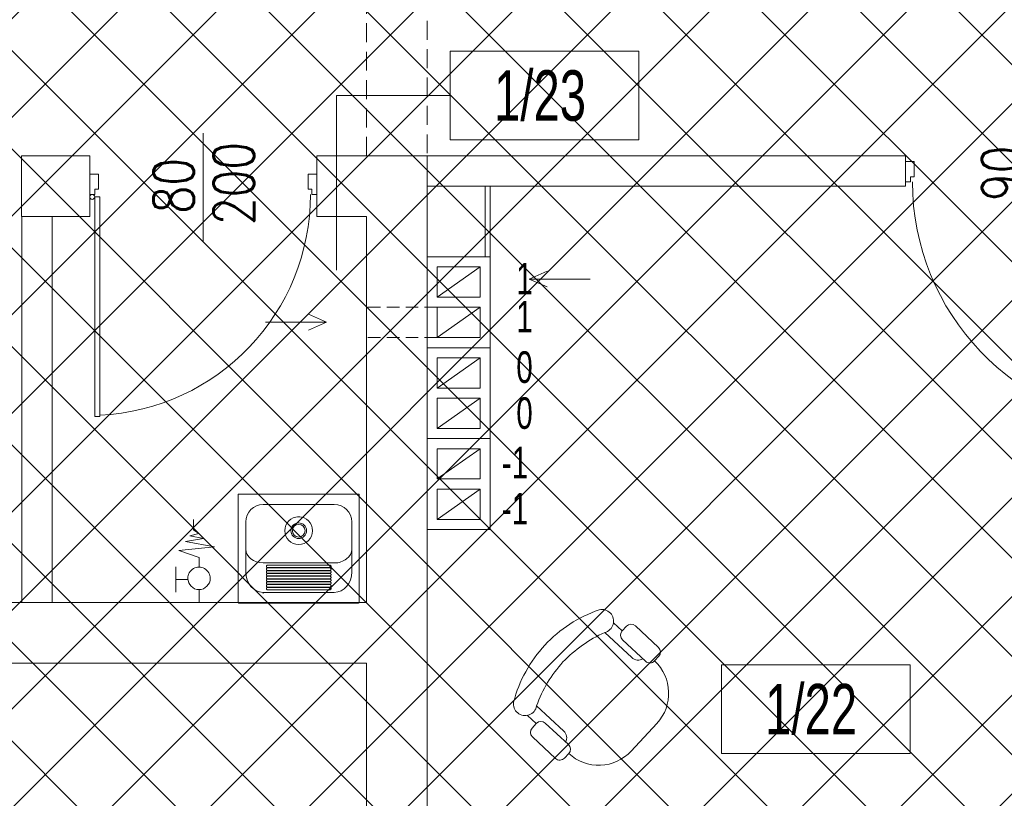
# Model space of a CAD drawing. Header units: millimetres. Extents: x 6354466 to 6508314, y -1889048 to -1342748.
# Tile 99 of 134: x 6418287 to 6422187, y -1658168 to -1655084. Entities that reach past the tile are written whole.
import ezdxf
from ezdxf.enums import TextEntityAlignment as Align

# ---------------------------------------------------------------- set-up
doc = ezdxf.new("R2010")
doc.units = ezdxf.units.MM
doc.linetypes.add('HIDDEN', pattern=[0.375, 0.25, -0.125])
for name, color, linetype, lineweight in [('kominy', 162, 'Continuous', 13), ('L-2', 167, 'Continuous', 13), ('L-3', 10, 'Continuous', 18), ('L-4', 92, 'Continuous', 20), ('L-5', 152, 'Continuous', 9), ('L-6', 6, 'Continuous', 5), ('L-DRZWI', 146, 'Continuous', 13), ('L-HATCH', 252, 'Continuous', 5), ('L-Wyburzenia', 253, 'HIDDEN', 5), ('łóżka', 230, 'Continuous', 9)]:
    doc.layers.add(name, color=color, linetype=linetype, lineweight=lineweight)
doc.styles.add('125', font='cdmsimpl.shx', dxfattribs={"width": 0.7, "height": 125})
doc.styles.add('160', font='simplex.shx', dxfattribs={"width": 0.8, "height": 160})
doc.styles.add('200', font='cdmsimpl.shx', dxfattribs={"width": 0.7, "height": 200})
doc.styles.add('250', font='cdmsimpl.shx', dxfattribs={"width": 0.7, "height": 250})
doc.styles.add('CDM', font='cdmsimpl.shx', dxfattribs={"width": 0.8, "bigfont": 'cdmbigpl.shx'})

# ---------------------------------------------------------------- blocks, each defined once
blk = doc.blocks.new('*U108')
for p, q in [((450, 203), (450, -227.5)), ((35, 40), (0, 40)), ((35, -20), (35, 40)), ((865, -20), (865, 40)), ((865, 40), (900, 40)), ((900, 40), (900, -40)), ((20, -40), (20, -20)), ((20, -20), (35, -20)), ((880, -20), (865, -20)), ((880, -40), (880, -20)), ((0, -40), (20, -40)), ((20, -50), (20, -60)), ((20, -50), (40, -50)), ((20, -920), (20, -50)), ((40, -50), (40, -920)), ((900, -40), (880, -40)), ((40, -920), (20, -920))]:
    blk.add_line(p, q)
for points in [[(0, 40), (0, -40)], [(20, -50), (20, -920)]]:
    blk.add_lwpolyline(points)
blk.add_circle((10, -50), 10)
blk.add_arc((-1.7, -39.3), 876.7, 272.7258, 359.9542)
at = {"style": '160', "width": 0.8}
blk.add_attdef('SZER', text='', height=160, rotation=90, dxfattribs=at).set_placement((460.9, -6.1), align=Align.BOTTOM_CENTER)
at = {"style": 'CDM', "width": 0.8, "flags": 1}
blk.add_attdef('POZIOM', (891.4, 99.6), '', height=125, dxfattribs=at)
at = {"style": '160', "width": 0.8}
blk.add_attdef('WYS', text='', height=160, rotation=90, dxfattribs=at).set_placement((491, 3.2), align=Align.TOP_CENTER)
blk = doc.blocks.new('ZLEW GOSP')
at = {"layer": 'L-6'}
for p, q in [((1297694.9, -95363.7), (1297694.9, -95792.7)), ((1297697.9, -95363.7), (1297694.9, -95363.7)), ((1297697.9, -95363.7), (1298171.9, -95363.7)), ((1298174.9, -95363.7), (1298171.9, -95363.7)), ((1298174.9, -95792.7), (1298174.9, -95363.7)), ((1297794.1, -95404.7), (1298075.7, -95404.7)), ((1297724.9, -95671.8), (1297724.9, -95473.9)), ((1298144.9, -95473.9), (1298144.9, -95671.8)), ((1298075.7, -95636.5), (1297794.1, -95636.5)), ((1298057.7, -95645.2), (1297812.1, -95645.2)), ((1297812.1, -95655.1), (1298057.7, -95655.1)), ((1298057.7, -95656.2), (1297812.1, -95656.2)), ((1297812.1, -95666.1), (1298057.7, -95666.1)), ((1298057.7, -95667.2), (1297812.1, -95667.2)), ((1297812.1, -95677.1), (1298057.7, -95677.1)), ((1298057.7, -95678.2), (1297812.1, -95678.2)), ((1297812.1, -95688.1), (1298057.7, -95688.1)), ((1298057.7, -95689.2), (1297812.1, -95689.2)), ((1297812.1, -95699.1), (1298057.7, -95699.1)), ((1298057.7, -95700.2), (1297812.1, -95700.2)), ((1297812.1, -95710.1), (1298057.7, -95710.1)), ((1298057.7, -95711.2), (1297812.1, -95711.2)), ((1297812.1, -95721.1), (1298057.7, -95721.1)), ((1298057.7, -95722.2), (1297812.1, -95722.2)), ((1297812.1, -95732.1), (1298057.7, -95732.1)), ((1298057.7, -95733.2), (1297812.1, -95733.2)), ((1297812.1, -95743.1), (1298057.7, -95743.1)), ((1297794.1, -95753.2), (1297794.1, -95757.5)), ((1298075.7, -95753.2), (1297794.1, -95753.2)), ((1297697.9, -95795.7), (1298171.9, -95795.7))]:
    blk.add_line(p, q, dxfattribs=at)
for radius in [54.9, 30.9, 25]:
    blk.add_circle((1297934.9, -95508.7), radius, dxfattribs=at)
for centre, radius, start, end in [((1297794.1, -95473.9), 69.2, 90, 180), ((1298075.7, -95473.9), 69.2, 0, 90), ((1297697.9, -95792.7), 3, 180, 270), ((1298171.9, -95792.7), 3, 270, 0)]:
    blk.add_arc(centre, radius, start, end, dxfattribs=at)
for centre, major_axis, ratio, start_param, end_param in [((1297794.1, -95582.3), (-69.2, 0), 0.782593, 0, 1.570796), ((1298075.7, -95582.3), (-69.2, 0), 0.782593, 1.570796, 3.141593), ((1297794.1, -95671.8), (0, -81.3), 0.850659, 4.712389, 6.283185), ((1298075.7, -95671.8), (0, -81.3), 0.850659, 0, 1.570796)]:
    blk.add_ellipse(centre, major_axis=major_axis, ratio=ratio, start_param=start_param, end_param=end_param, dxfattribs=at)
for points, knots in [([(1297929.7, -95453.9), (1297929.7, -95453.9), (1297929.8, -95453.9), (1297931.5, -95453.8), (1297933.2, -95453.7), (1297936.5, -95453.7), (1297938.2, -95453.8), (1297940, -95453.9), (1297940, -95453.9), (1297940, -95453.9)], [100.180637, 100.180637, 100.180637, 100.180637, 100.298389, 100.298389, 105.274945, 105.274945, 110.251502, 110.251502, 110.369254, 110.369254, 110.369254, 110.369254]), ([(1297812.1, -95655.1), (1297811.9, -95655.1), (1297811.8, -95655.1), (1297811.3, -95655.1), (1297811.1, -95655.1), (1297810.6, -95655), (1297810.4, -95654.9), (1297809.9, -95654.8), (1297809.6, -95654.6), (1297809.1, -95654.4), (1297808.9, -95654.2), (1297808.4, -95653.9), (1297808.2, -95653.7), (1297807.8, -95653.3), (1297807.6, -95653.1), (1297807.3, -95652.6), (1297807.2, -95652.3), (1297806.9, -95651.7), (1297806.8, -95651.3), (1297806.7, -95650.6), (1297806.7, -95650.3), (1297806.7, -95649.5), (1297806.8, -95649.2), (1297807, -95648.3), (1297807.2, -95647.9), (1297807.7, -95647.1), (1297807.9, -95646.9), (1297808.4, -95646.4), (1297808.7, -95646.2), (1297809.3, -95645.9), (1297809.4, -95645.8), (1297809.9, -95645.6), (1297810.2, -95645.5), (1297810.8, -95645.3), (1297811.1, -95645.3), (1297811.6, -95645.2), (1297811.8, -95645.2), (1297812.1, -95645.2)], [0, 0, 0, 0, 0.478289, 0.478289, 1.264097, 1.264097, 2.021313, 2.021313, 3.076377, 3.076377, 4.16781, 4.16781, 5.475653, 5.475653, 6.96149, 6.96149, 8.650724, 8.650724, 10.714403, 10.714403, 12.889537, 12.889537, 15.162448, 15.162448, 17.977598, 17.977598, 19.634356, 19.634356, 21.291107, 21.291107, 21.981615, 21.981615, 23.143342, 23.143342, 24.02219, 24.02219, 24.734054, 24.734054, 24.734054, 24.734054]), ([(1297812.1, -95666.1), (1297811.9, -95666.1), (1297811.8, -95666.1), (1297811.3, -95666.1), (1297811.1, -95666.1), (1297810.6, -95666), (1297810.4, -95665.9), (1297809.9, -95665.8), (1297809.6, -95665.6), (1297809.1, -95665.4), (1297808.9, -95665.2), (1297808.4, -95664.9), (1297808.2, -95664.7), (1297807.8, -95664.3), (1297807.6, -95664.1), (1297807.3, -95663.6), (1297807.2, -95663.3), (1297806.9, -95662.7), (1297806.8, -95662.3), (1297806.7, -95661.6), (1297806.7, -95661.3), (1297806.7, -95660.5), (1297806.8, -95660.2), (1297807, -95659.3), (1297807.2, -95658.9), (1297807.7, -95658.1), (1297807.9, -95657.9), (1297808.4, -95657.4), (1297808.7, -95657.2), (1297809.3, -95656.9), (1297809.4, -95656.8), (1297809.9, -95656.6), (1297810.2, -95656.5), (1297810.8, -95656.3), (1297811.1, -95656.3), (1297811.6, -95656.2), (1297811.8, -95656.2), (1297812.1, -95656.2)], [0, 0, 0, 0, 0.478289, 0.478289, 1.264097, 1.264097, 2.021313, 2.021313, 3.076377, 3.076377, 4.16781, 4.16781, 5.475653, 5.475653, 6.96149, 6.96149, 8.650724, 8.650724, 10.714403, 10.714403, 12.889537, 12.889537, 15.162448, 15.162448, 17.977598, 17.977598, 19.634356, 19.634356, 21.291107, 21.291107, 21.981615, 21.981615, 23.143342, 23.143342, 24.02219, 24.02219, 24.734054, 24.734054, 24.734054, 24.734054]), ([(1297812.1, -95677.1), (1297811.9, -95677.1), (1297811.8, -95677.1), (1297811.3, -95677.1), (1297811.1, -95677.1), (1297810.6, -95677), (1297810.4, -95676.9), (1297809.9, -95676.8), (1297809.6, -95676.6), (1297809.1, -95676.4), (1297808.9, -95676.2), (1297808.4, -95675.9), (1297808.2, -95675.7), (1297807.8, -95675.3), (1297807.6, -95675.1), (1297807.3, -95674.6), (1297807.2, -95674.3), (1297806.9, -95673.7), (1297806.8, -95673.3), (1297806.7, -95672.6), (1297806.7, -95672.3), (1297806.7, -95671.5), (1297806.8, -95671.2), (1297807, -95670.3), (1297807.2, -95669.9), (1297807.7, -95669.1), (1297807.9, -95668.9), (1297808.4, -95668.4), (1297808.7, -95668.2), (1297809.3, -95667.9), (1297809.4, -95667.8), (1297809.9, -95667.6), (1297810.2, -95667.5), (1297810.8, -95667.3), (1297811.1, -95667.3), (1297811.6, -95667.2), (1297811.8, -95667.2), (1297812.1, -95667.2)], [0, 0, 0, 0, 0.478289, 0.478289, 1.264097, 1.264097, 2.021313, 2.021313, 3.076377, 3.076377, 4.16781, 4.16781, 5.475653, 5.475653, 6.96149, 6.96149, 8.650724, 8.650724, 10.714403, 10.714403, 12.889537, 12.889537, 15.162448, 15.162448, 17.977598, 17.977598, 19.634356, 19.634356, 21.291107, 21.291107, 21.981615, 21.981615, 23.143342, 23.143342, 24.02219, 24.02219, 24.734054, 24.734054, 24.734054, 24.734054]), ([(1298057.7, -95645.2), (1298057.9, -95645.2), (1298058.1, -95645.2), (1298058.7, -95645.3), (1298058.9, -95645.3), (1298059.5, -95645.5), (1298059.9, -95645.6), (1298060.3, -95645.8), (1298060.5, -95645.9), (1298061, -95646.2), (1298061.3, -95646.4), (1298061.8, -95646.9), (1298062, -95647.1), (1298062.5, -95647.9), (1298062.7, -95648.3), (1298063, -95649.2), (1298063, -95649.5), (1298063, -95650.3), (1298063, -95650.6), (1298062.9, -95651.4), (1298062.8, -95651.7), (1298062.6, -95652.3), (1298062.4, -95652.6), (1298062.1, -95653.1), (1298061.9, -95653.3), (1298061.5, -95653.7), (1298061.3, -95653.9), (1298060.8, -95654.3), (1298060.6, -95654.4), (1298060.2, -95654.6), (1298059.9, -95654.7), (1298059.4, -95654.9), (1298059.2, -95655), (1298058.6, -95655.1), (1298058.4, -95655.1), (1298058, -95655.1), (1298057.8, -95655.1), (1298057.7, -95655.1)], [0, 0, 0, 0, 0.707401, 0.707401, 1.590712, 1.590712, 2.750364, 2.750364, 3.442947, 3.442947, 5.099698, 5.099698, 6.756456, 6.756456, 9.571605, 9.571605, 11.844516, 11.844516, 14.019651, 14.019651, 16.143753, 16.143753, 17.867729, 17.867729, 19.274518, 19.274518, 20.645971, 20.645971, 21.620884, 21.620884, 22.606622, 22.606622, 23.490502, 23.490502, 24.255765, 24.255765, 24.734054, 24.734054, 24.734054, 24.734054]), ([(1298057.7, -95656.2), (1298057.9, -95656.2), (1298058.1, -95656.2), (1298058.7, -95656.3), (1298058.9, -95656.3), (1298059.5, -95656.5), (1298059.9, -95656.6), (1298060.3, -95656.8), (1298060.5, -95656.9), (1298061, -95657.2), (1298061.3, -95657.4), (1298061.8, -95657.9), (1298062, -95658.1), (1298062.5, -95658.9), (1298062.7, -95659.3), (1298063, -95660.2), (1298063, -95660.5), (1298063, -95661.3), (1298063, -95661.6), (1298062.9, -95662.4), (1298062.8, -95662.7), (1298062.6, -95663.3), (1298062.4, -95663.6), (1298062.1, -95664.1), (1298061.9, -95664.3), (1298061.5, -95664.7), (1298061.3, -95664.9), (1298060.8, -95665.3), (1298060.6, -95665.4), (1298060.2, -95665.6), (1298059.9, -95665.7), (1298059.4, -95665.9), (1298059.2, -95666), (1298058.6, -95666.1), (1298058.4, -95666.1), (1298058, -95666.1), (1298057.8, -95666.1), (1298057.7, -95666.1)], [0, 0, 0, 0, 0.707401, 0.707401, 1.590712, 1.590712, 2.750364, 2.750364, 3.442947, 3.442947, 5.099698, 5.099698, 6.756456, 6.756456, 9.571605, 9.571605, 11.844516, 11.844516, 14.019651, 14.019651, 16.143753, 16.143753, 17.867729, 17.867729, 19.274518, 19.274518, 20.645971, 20.645971, 21.620884, 21.620884, 22.606622, 22.606622, 23.490502, 23.490502, 24.255765, 24.255765, 24.734054, 24.734054, 24.734054, 24.734054]), ([(1298057.7, -95667.2), (1298057.9, -95667.2), (1298058.1, -95667.2), (1298058.7, -95667.3), (1298058.9, -95667.3), (1298059.5, -95667.5), (1298059.9, -95667.6), (1298060.3, -95667.8), (1298060.5, -95667.9), (1298061, -95668.2), (1298061.3, -95668.4), (1298061.8, -95668.9), (1298062, -95669.1), (1298062.5, -95669.9), (1298062.7, -95670.3), (1298063, -95671.2), (1298063, -95671.5), (1298063, -95672.3), (1298063, -95672.6), (1298062.9, -95673.4), (1298062.8, -95673.7), (1298062.6, -95674.3), (1298062.4, -95674.6), (1298062.1, -95675.1), (1298061.9, -95675.3), (1298061.5, -95675.7), (1298061.3, -95675.9), (1298060.8, -95676.3), (1298060.6, -95676.4), (1298060.2, -95676.6), (1298059.9, -95676.7), (1298059.4, -95676.9), (1298059.2, -95677), (1298058.6, -95677.1), (1298058.4, -95677.1), (1298058, -95677.1), (1298057.8, -95677.1), (1298057.7, -95677.1)], [0, 0, 0, 0, 0.707401, 0.707401, 1.590712, 1.590712, 2.750364, 2.750364, 3.442947, 3.442947, 5.099698, 5.099698, 6.756456, 6.756456, 9.571605, 9.571605, 11.844516, 11.844516, 14.019651, 14.019651, 16.143753, 16.143753, 17.867729, 17.867729, 19.274518, 19.274518, 20.645971, 20.645971, 21.620884, 21.620884, 22.606622, 22.606622, 23.490502, 23.490502, 24.255765, 24.255765, 24.734054, 24.734054, 24.734054, 24.734054]), ([(1297812.1, -95688.1), (1297811.9, -95688.1), (1297811.8, -95688.1), (1297811.3, -95688.1), (1297811.1, -95688.1), (1297810.6, -95688), (1297810.4, -95687.9), (1297809.9, -95687.8), (1297809.6, -95687.6), (1297809.1, -95687.4), (1297808.9, -95687.2), (1297808.4, -95686.9), (1297808.2, -95686.7), (1297807.8, -95686.3), (1297807.6, -95686.1), (1297807.3, -95685.6), (1297807.2, -95685.3), (1297806.9, -95684.7), (1297806.8, -95684.3), (1297806.7, -95683.6), (1297806.7, -95683.3), (1297806.7, -95682.5), (1297806.8, -95682.2), (1297807, -95681.3), (1297807.2, -95680.9), (1297807.7, -95680.1), (1297807.9, -95679.9), (1297808.4, -95679.4), (1297808.7, -95679.2), (1297809.3, -95678.9), (1297809.4, -95678.8), (1297809.9, -95678.6), (1297810.2, -95678.5), (1297810.8, -95678.3), (1297811.1, -95678.3), (1297811.6, -95678.2), (1297811.8, -95678.2), (1297812.1, -95678.2)], [0, 0, 0, 0, 0.478289, 0.478289, 1.264097, 1.264097, 2.021313, 2.021313, 3.076377, 3.076377, 4.16781, 4.16781, 5.475653, 5.475653, 6.96149, 6.96149, 8.650724, 8.650724, 10.714403, 10.714403, 12.889537, 12.889537, 15.162448, 15.162448, 17.977598, 17.977598, 19.634356, 19.634356, 21.291107, 21.291107, 21.981615, 21.981615, 23.143342, 23.143342, 24.02219, 24.02219, 24.734054, 24.734054, 24.734054, 24.734054]), ([(1297812.1, -95699.1), (1297811.9, -95699.1), (1297811.8, -95699.1), (1297811.3, -95699.1), (1297811.1, -95699.1), (1297810.6, -95699), (1297810.4, -95698.9), (1297809.9, -95698.8), (1297809.6, -95698.6), (1297809.1, -95698.4), (1297808.9, -95698.2), (1297808.4, -95697.9), (1297808.2, -95697.7), (1297807.8, -95697.3), (1297807.6, -95697.1), (1297807.3, -95696.6), (1297807.2, -95696.3), (1297806.9, -95695.7), (1297806.8, -95695.3), (1297806.7, -95694.6), (1297806.7, -95694.3), (1297806.7, -95693.5), (1297806.8, -95693.2), (1297807, -95692.3), (1297807.2, -95691.9), (1297807.7, -95691.1), (1297807.9, -95690.9), (1297808.4, -95690.4), (1297808.7, -95690.2), (1297809.3, -95689.9), (1297809.4, -95689.8), (1297809.9, -95689.6), (1297810.2, -95689.5), (1297810.8, -95689.3), (1297811.1, -95689.3), (1297811.6, -95689.2), (1297811.8, -95689.2), (1297812.1, -95689.2)], [0, 0, 0, 0, 0.478289, 0.478289, 1.264097, 1.264097, 2.021313, 2.021313, 3.076377, 3.076377, 4.16781, 4.16781, 5.475653, 5.475653, 6.96149, 6.96149, 8.650724, 8.650724, 10.714403, 10.714403, 12.889537, 12.889537, 15.162448, 15.162448, 17.977598, 17.977598, 19.634356, 19.634356, 21.291107, 21.291107, 21.981615, 21.981615, 23.143342, 23.143342, 24.02219, 24.02219, 24.734054, 24.734054, 24.734054, 24.734054]), ([(1297812.1, -95710.1), (1297811.9, -95710.1), (1297811.8, -95710.1), (1297811.3, -95710.1), (1297811.1, -95710.1), (1297810.6, -95710), (1297810.4, -95709.9), (1297809.9, -95709.8), (1297809.6, -95709.6), (1297809.1, -95709.4), (1297808.9, -95709.2), (1297808.4, -95708.9), (1297808.2, -95708.7), (1297807.8, -95708.3), (1297807.6, -95708.1), (1297807.3, -95707.6), (1297807.2, -95707.3), (1297806.9, -95706.7), (1297806.8, -95706.3), (1297806.7, -95705.6), (1297806.7, -95705.3), (1297806.7, -95704.5), (1297806.8, -95704.2), (1297807, -95703.3), (1297807.2, -95702.9), (1297807.7, -95702.1), (1297807.9, -95701.9), (1297808.4, -95701.4), (1297808.7, -95701.2), (1297809.3, -95700.9), (1297809.4, -95700.8), (1297809.9, -95700.6), (1297810.2, -95700.5), (1297810.8, -95700.3), (1297811.1, -95700.3), (1297811.6, -95700.2), (1297811.8, -95700.2), (1297812.1, -95700.2)], [0, 0, 0, 0, 0.478289, 0.478289, 1.264097, 1.264097, 2.021313, 2.021313, 3.076377, 3.076377, 4.16781, 4.16781, 5.475653, 5.475653, 6.96149, 6.96149, 8.650724, 8.650724, 10.714403, 10.714403, 12.889537, 12.889537, 15.162448, 15.162448, 17.977598, 17.977598, 19.634356, 19.634356, 21.291107, 21.291107, 21.981615, 21.981615, 23.143342, 23.143342, 24.02219, 24.02219, 24.734054, 24.734054, 24.734054, 24.734054]), ([(1297812.1, -95721.1), (1297811.9, -95721.1), (1297811.8, -95721.1), (1297811.3, -95721.1), (1297811.1, -95721.1), (1297810.6, -95721), (1297810.4, -95720.9), (1297809.9, -95720.8), (1297809.6, -95720.6), (1297809.1, -95720.4), (1297808.9, -95720.2), (1297808.4, -95719.9), (1297808.2, -95719.7), (1297807.8, -95719.3), (1297807.6, -95719.1), (1297807.3, -95718.6), (1297807.2, -95718.3), (1297806.9, -95717.7), (1297806.8, -95717.3), (1297806.7, -95716.6), (1297806.7, -95716.3), (1297806.7, -95715.5), (1297806.8, -95715.2), (1297807, -95714.3), (1297807.2, -95713.9), (1297807.7, -95713.1), (1297807.9, -95712.9), (1297808.4, -95712.4), (1297808.7, -95712.2), (1297809.3, -95711.9), (1297809.4, -95711.8), (1297809.9, -95711.6), (1297810.2, -95711.5), (1297810.8, -95711.3), (1297811.1, -95711.3), (1297811.6, -95711.2), (1297811.8, -95711.2), (1297812.1, -95711.2)], [0, 0, 0, 0, 0.478289, 0.478289, 1.264097, 1.264097, 2.021313, 2.021313, 3.076377, 3.076377, 4.16781, 4.16781, 5.475653, 5.475653, 6.96149, 6.96149, 8.650724, 8.650724, 10.714403, 10.714403, 12.889537, 12.889537, 15.162448, 15.162448, 17.977598, 17.977598, 19.634356, 19.634356, 21.291107, 21.291107, 21.981615, 21.981615, 23.143342, 23.143342, 24.02219, 24.02219, 24.734054, 24.734054, 24.734054, 24.734054]), ([(1298057.7, -95678.2), (1298057.9, -95678.2), (1298058.1, -95678.2), (1298058.7, -95678.3), (1298058.9, -95678.3), (1298059.5, -95678.5), (1298059.9, -95678.6), (1298060.3, -95678.8), (1298060.5, -95678.9), (1298061, -95679.2), (1298061.3, -95679.4), (1298061.8, -95679.9), (1298062, -95680.1), (1298062.5, -95680.9), (1298062.7, -95681.3), (1298063, -95682.2), (1298063, -95682.5), (1298063, -95683.3), (1298063, -95683.6), (1298062.9, -95684.4), (1298062.8, -95684.7), (1298062.6, -95685.3), (1298062.4, -95685.6), (1298062.1, -95686.1), (1298061.9, -95686.3), (1298061.5, -95686.7), (1298061.3, -95686.9), (1298060.8, -95687.3), (1298060.6, -95687.4), (1298060.2, -95687.6), (1298059.9, -95687.7), (1298059.4, -95687.9), (1298059.2, -95688), (1298058.6, -95688.1), (1298058.4, -95688.1), (1298058, -95688.1), (1298057.8, -95688.1), (1298057.7, -95688.1)], [0, 0, 0, 0, 0.707401, 0.707401, 1.590712, 1.590712, 2.750364, 2.750364, 3.442947, 3.442947, 5.099698, 5.099698, 6.756456, 6.756456, 9.571605, 9.571605, 11.844516, 11.844516, 14.019651, 14.019651, 16.143753, 16.143753, 17.867729, 17.867729, 19.274518, 19.274518, 20.645971, 20.645971, 21.620884, 21.620884, 22.606622, 22.606622, 23.490502, 23.490502, 24.255765, 24.255765, 24.734054, 24.734054, 24.734054, 24.734054]), ([(1298057.7, -95689.2), (1298057.9, -95689.2), (1298058.1, -95689.2), (1298058.7, -95689.3), (1298058.9, -95689.3), (1298059.5, -95689.5), (1298059.9, -95689.6), (1298060.3, -95689.8), (1298060.5, -95689.9), (1298061, -95690.2), (1298061.3, -95690.4), (1298061.8, -95690.9), (1298062, -95691.1), (1298062.5, -95691.9), (1298062.7, -95692.3), (1298063, -95693.2), (1298063, -95693.5), (1298063, -95694.3), (1298063, -95694.6), (1298062.9, -95695.4), (1298062.8, -95695.7), (1298062.6, -95696.3), (1298062.4, -95696.6), (1298062.1, -95697.1), (1298061.9, -95697.3), (1298061.5, -95697.7), (1298061.3, -95697.9), (1298060.8, -95698.3), (1298060.6, -95698.4), (1298060.2, -95698.6), (1298059.9, -95698.7), (1298059.4, -95698.9), (1298059.2, -95699), (1298058.6, -95699.1), (1298058.4, -95699.1), (1298058, -95699.1), (1298057.8, -95699.1), (1298057.7, -95699.1)], [0, 0, 0, 0, 0.707401, 0.707401, 1.590712, 1.590712, 2.750364, 2.750364, 3.442947, 3.442947, 5.099698, 5.099698, 6.756456, 6.756456, 9.571605, 9.571605, 11.844516, 11.844516, 14.019651, 14.019651, 16.143753, 16.143753, 17.867729, 17.867729, 19.274518, 19.274518, 20.645971, 20.645971, 21.620884, 21.620884, 22.606622, 22.606622, 23.490502, 23.490502, 24.255765, 24.255765, 24.734054, 24.734054, 24.734054, 24.734054]), ([(1298057.7, -95700.2), (1298057.9, -95700.2), (1298058.1, -95700.2), (1298058.7, -95700.3), (1298058.9, -95700.3), (1298059.5, -95700.5), (1298059.9, -95700.6), (1298060.3, -95700.8), (1298060.5, -95700.9), (1298061, -95701.2), (1298061.3, -95701.4), (1298061.8, -95701.9), (1298062, -95702.1), (1298062.5, -95702.9), (1298062.7, -95703.3), (1298063, -95704.2), (1298063, -95704.5), (1298063, -95705.3), (1298063, -95705.6), (1298062.9, -95706.4), (1298062.8, -95706.7), (1298062.6, -95707.3), (1298062.4, -95707.6), (1298062.1, -95708.1), (1298061.9, -95708.3), (1298061.5, -95708.7), (1298061.3, -95708.9), (1298060.8, -95709.3), (1298060.6, -95709.4), (1298060.2, -95709.6), (1298059.9, -95709.7), (1298059.4, -95709.9), (1298059.2, -95710), (1298058.6, -95710.1), (1298058.4, -95710.1), (1298058, -95710.1), (1298057.8, -95710.1), (1298057.7, -95710.1)], [0, 0, 0, 0, 0.707401, 0.707401, 1.590712, 1.590712, 2.750364, 2.750364, 3.442947, 3.442947, 5.099698, 5.099698, 6.756456, 6.756456, 9.571605, 9.571605, 11.844516, 11.844516, 14.019651, 14.019651, 16.143753, 16.143753, 17.867729, 17.867729, 19.274518, 19.274518, 20.645971, 20.645971, 21.620884, 21.620884, 22.606622, 22.606622, 23.490502, 23.490502, 24.255765, 24.255765, 24.734054, 24.734054, 24.734054, 24.734054]), ([(1298057.7, -95711.2), (1298057.9, -95711.2), (1298058.1, -95711.2), (1298058.7, -95711.3), (1298058.9, -95711.3), (1298059.5, -95711.5), (1298059.9, -95711.6), (1298060.3, -95711.8), (1298060.5, -95711.9), (1298061, -95712.2), (1298061.3, -95712.4), (1298061.8, -95712.9), (1298062, -95713.1), (1298062.5, -95713.9), (1298062.7, -95714.3), (1298063, -95715.2), (1298063, -95715.5), (1298063, -95716.3), (1298063, -95716.6), (1298062.9, -95717.4), (1298062.8, -95717.7), (1298062.6, -95718.3), (1298062.4, -95718.6), (1298062.1, -95719.1), (1298061.9, -95719.3), (1298061.5, -95719.7), (1298061.3, -95719.9), (1298060.8, -95720.3), (1298060.6, -95720.4), (1298060.2, -95720.6), (1298059.9, -95720.7), (1298059.4, -95720.9), (1298059.2, -95721), (1298058.6, -95721.1), (1298058.4, -95721.1), (1298058, -95721.1), (1298057.8, -95721.1), (1298057.7, -95721.1)], [0, 0, 0, 0, 0.707401, 0.707401, 1.590712, 1.590712, 2.750364, 2.750364, 3.442947, 3.442947, 5.099698, 5.099698, 6.756456, 6.756456, 9.571605, 9.571605, 11.844516, 11.844516, 14.019651, 14.019651, 16.143753, 16.143753, 17.867729, 17.867729, 19.274518, 19.274518, 20.645971, 20.645971, 21.620884, 21.620884, 22.606622, 22.606622, 23.490502, 23.490502, 24.255765, 24.255765, 24.734054, 24.734054, 24.734054, 24.734054]), ([(1297812.1, -95732.1), (1297811.9, -95732.1), (1297811.8, -95732.1), (1297811.3, -95732.1), (1297811.1, -95732.1), (1297810.6, -95732), (1297810.4, -95731.9), (1297809.9, -95731.8), (1297809.6, -95731.6), (1297809.1, -95731.4), (1297808.9, -95731.2), (1297808.4, -95730.9), (1297808.2, -95730.7), (1297807.8, -95730.3), (1297807.6, -95730.1), (1297807.3, -95729.6), (1297807.2, -95729.3), (1297806.9, -95728.7), (1297806.8, -95728.3), (1297806.7, -95727.6), (1297806.7, -95727.3), (1297806.7, -95726.5), (1297806.8, -95726.2), (1297807, -95725.3), (1297807.2, -95724.9), (1297807.7, -95724.1), (1297807.9, -95723.9), (1297808.4, -95723.4), (1297808.7, -95723.2), (1297809.3, -95722.9), (1297809.4, -95722.8), (1297809.9, -95722.6), (1297810.2, -95722.5), (1297810.8, -95722.3), (1297811.1, -95722.3), (1297811.6, -95722.2), (1297811.8, -95722.2), (1297812.1, -95722.2)], [0, 0, 0, 0, 0.478289, 0.478289, 1.264097, 1.264097, 2.021313, 2.021313, 3.076377, 3.076377, 4.16781, 4.16781, 5.475653, 5.475653, 6.96149, 6.96149, 8.650724, 8.650724, 10.714403, 10.714403, 12.889537, 12.889537, 15.162448, 15.162448, 17.977598, 17.977598, 19.634356, 19.634356, 21.291107, 21.291107, 21.981615, 21.981615, 23.143342, 23.143342, 24.02219, 24.02219, 24.734054, 24.734054, 24.734054, 24.734054]), ([(1297812.1, -95743.1), (1297811.9, -95743.1), (1297811.8, -95743.1), (1297811.3, -95743.1), (1297811.1, -95743.1), (1297810.6, -95743), (1297810.4, -95742.9), (1297809.9, -95742.8), (1297809.6, -95742.6), (1297809.1, -95742.4), (1297808.9, -95742.2), (1297808.4, -95741.9), (1297808.2, -95741.7), (1297807.8, -95741.3), (1297807.6, -95741.1), (1297807.3, -95740.6), (1297807.2, -95740.3), (1297806.9, -95739.7), (1297806.8, -95739.3), (1297806.7, -95738.6), (1297806.7, -95738.3), (1297806.7, -95737.5), (1297806.8, -95737.2), (1297807, -95736.3), (1297807.2, -95735.9), (1297807.7, -95735.1), (1297807.9, -95734.9), (1297808.4, -95734.4), (1297808.7, -95734.2), (1297809.3, -95733.9), (1297809.4, -95733.8), (1297809.9, -95733.6), (1297810.2, -95733.5), (1297810.8, -95733.3), (1297811.1, -95733.3), (1297811.6, -95733.2), (1297811.8, -95733.2), (1297812.1, -95733.2)], [0, 0, 0, 0, 0.478289, 0.478289, 1.264097, 1.264097, 2.021313, 2.021313, 3.076377, 3.076377, 4.16781, 4.16781, 5.475653, 5.475653, 6.96149, 6.96149, 8.650724, 8.650724, 10.714403, 10.714403, 12.889537, 12.889537, 15.162448, 15.162448, 17.977598, 17.977598, 19.634356, 19.634356, 21.291107, 21.291107, 21.981615, 21.981615, 23.143342, 23.143342, 24.02219, 24.02219, 24.734054, 24.734054, 24.734054, 24.734054]), ([(1298057.7, -95722.2), (1298057.9, -95722.2), (1298058.1, -95722.2), (1298058.7, -95722.3), (1298058.9, -95722.3), (1298059.5, -95722.5), (1298059.9, -95722.6), (1298060.3, -95722.8), (1298060.5, -95722.9), (1298061, -95723.2), (1298061.3, -95723.4), (1298061.8, -95723.9), (1298062, -95724.1), (1298062.5, -95724.9), (1298062.7, -95725.3), (1298063, -95726.2), (1298063, -95726.5), (1298063, -95727.3), (1298063, -95727.6), (1298062.9, -95728.4), (1298062.8, -95728.7), (1298062.6, -95729.3), (1298062.4, -95729.6), (1298062.1, -95730.1), (1298061.9, -95730.3), (1298061.5, -95730.7), (1298061.3, -95730.9), (1298060.8, -95731.3), (1298060.6, -95731.4), (1298060.2, -95731.6), (1298059.9, -95731.7), (1298059.4, -95731.9), (1298059.2, -95732), (1298058.6, -95732.1), (1298058.4, -95732.1), (1298058, -95732.1), (1298057.8, -95732.1), (1298057.7, -95732.1)], [0, 0, 0, 0, 0.707401, 0.707401, 1.590712, 1.590712, 2.750364, 2.750364, 3.442947, 3.442947, 5.099698, 5.099698, 6.756456, 6.756456, 9.571605, 9.571605, 11.844516, 11.844516, 14.019651, 14.019651, 16.143753, 16.143753, 17.867729, 17.867729, 19.274518, 19.274518, 20.645971, 20.645971, 21.620884, 21.620884, 22.606622, 22.606622, 23.490502, 23.490502, 24.255765, 24.255765, 24.734054, 24.734054, 24.734054, 24.734054]), ([(1298057.7, -95733.2), (1298057.9, -95733.2), (1298058.1, -95733.2), (1298058.7, -95733.3), (1298058.9, -95733.3), (1298059.5, -95733.5), (1298059.9, -95733.6), (1298060.3, -95733.8), (1298060.5, -95733.9), (1298061, -95734.2), (1298061.3, -95734.4), (1298061.8, -95734.9), (1298062, -95735.1), (1298062.5, -95735.9), (1298062.7, -95736.3), (1298063, -95737.2), (1298063, -95737.5), (1298063, -95738.3), (1298063, -95738.6), (1298062.9, -95739.4), (1298062.8, -95739.7), (1298062.6, -95740.3), (1298062.4, -95740.6), (1298062.1, -95741.1), (1298061.9, -95741.3), (1298061.5, -95741.7), (1298061.3, -95741.9), (1298060.8, -95742.3), (1298060.6, -95742.4), (1298060.2, -95742.6), (1298059.9, -95742.7), (1298059.4, -95742.9), (1298059.2, -95743), (1298058.6, -95743.1), (1298058.4, -95743.1), (1298058, -95743.1), (1298057.8, -95743.1), (1298057.7, -95743.1)], [0, 0, 0, 0, 0.707401, 0.707401, 1.590712, 1.590712, 2.750364, 2.750364, 3.442947, 3.442947, 5.099698, 5.099698, 6.756456, 6.756456, 9.571605, 9.571605, 11.844516, 11.844516, 14.019651, 14.019651, 16.143753, 16.143753, 17.867729, 17.867729, 19.274518, 19.274518, 20.645971, 20.645971, 21.620884, 21.620884, 22.606622, 22.606622, 23.490502, 23.490502, 24.255765, 24.255765, 24.734054, 24.734054, 24.734054, 24.734054])]:
    blk.add_open_spline(points, degree=3, knots=knots, dxfattribs=at)
blk = doc.blocks.new('fotel')
at = {"layer": 'łóżka'}
for p, q in [((-20609.6, -168537.7), (-20609.6, -168584.7)), ((-20557.8, -168538.2), (-20557.8, -168684.7)), ((-20161.3, -168538.2), (-20161.3, -168684.7)), ((-20109.6, -168584.7), (-20109.6, -168537.7)), ((-20659.6, -168609.7), (-20659.6, -168734.7)), ((-20634.6, -168584.7), (-20609.6, -168584.7)), ((-20584.6, -168609.7), (-20584.6, -168734.7)), ((-20134.6, -168609.7), (-20134.6, -168734.7)), ((-20084.6, -168584.7), (-20109.6, -168584.7)), ((-20059.6, -168609.7), (-20059.6, -168734.7)), ((-20634.6, -168759.7), (-20609.6, -168759.7)), ((-20084.6, -168759.7), (-20109.6, -168759.7))]:
    blk.add_line(p, q, dxfattribs=at)
at = {"layer": 'łóżka', "ltscale": 0.1}
blk.add_line((-20434.6, -168934.7), (-20284.6, -168934.7), dxfattribs=at)
at = {"layer": 'łóżka'}
for centre, radius, start, end in [((-20358.7, -168929.8), 531.3, 90.0969, 118.0725), ((-20360.5, -168929.8), 531.3, 61.9275, 89.9031), ((-20583.3, -168499.7), 46.2, 123.3493, 303.4743), ((-20135.9, -168499.7), 46.2, 236.5257, 56.6507), ((-20351.8, -169022.5), 526.3, 90.8505, 113.0497), ((-20367.4, -169022.5), 526.3, 66.9503, 89.1495), ((-20634.6, -168609.7), 25, 90, 180), ((-20609.6, -168609.7), 25, 0, 90), ((-20109.6, -168609.7), 25, 90, 180), ((-20084.6, -168609.7), 25, 0, 90), ((-20595.3, -168684.6), 37.5, 286.6721, 0), ((-20123.8, -168684.6), 37.5, 180, 253.3551), ((-20634.6, -168734.7), 25, 180, 270), ((-20609.6, -168734.7), 25, 270, 0), ((-20434.6, -168759.7), 175, 180, 270), ((-20284.6, -168759.7), 175, 270, 0), ((-20109.6, -168734.7), 25, 180, 270), ((-20084.6, -168734.7), 25, 270, 0)]:
    blk.add_arc(centre, radius, start, end, dxfattribs=at)
blk = doc.blocks.new('opis pom')
at = {"color": 0}
blk.add_lwpolyline([(252896.7, -40976.9), (253643.9, -40976.9), (253643.9, -41326.9), (252896.7, -41326.9)], close=True, dxfattribs=at)
at = {"layer": 'L-4', "lineweight": 30, "style": '250', "width": 0.7}
blk.add_attdef('2', text='', height=250, dxfattribs=at).set_placement((253252.2, -41151.9), align=Align.MIDDLE_CENTER)
blk = doc.blocks.new('*U198')
for p, q in [((-500, 203), (-500, -227.5)), ((-1000, 40), (-1000, -40)), ((-965, 40), (-1000, 40)), ((-965, -20), (-965, 40)), ((-35, -20), (-35, 40)), ((-35, 40), (0, 40)), ((-980, -40), (-980, -20)), ((-980, -20), (-965, -20)), ((-20, -20), (-35, -20)), ((-20, -40), (-20, -20)), ((-1000, -40), (-980, -40)), ((-20, -50), (-40, -50)), ((-40, -50), (-40, -1020)), ((0, -40), (-20, -40)), ((-20, -50), (-20, -60)), ((-20, -1020), (-20, -50)), ((-40, -1020), (-20, -1020))]:
    blk.add_line(p, q)
for points in [[(0, 40), (0, -40)], [(-20, -50), (-20, -1020)]]:
    blk.add_lwpolyline(points)
blk.add_circle((-10, -50), 10)
blk.add_arc((1.9, -39.2), 974.1, 180.0458, 267.2742)
at = {"style": 'CDM', "width": 0.8, "flags": 1}
blk.add_attdef('POZIOM', (-915.2, 99.6), '', height=125, dxfattribs=at)
at = {"style": '160', "width": 0.8}
blk.add_attdef('SZER', text='', height=160, rotation=90, dxfattribs=at).set_placement((-489.1, -6.1), align=Align.BOTTOM_CENTER)
blk.add_attdef('WYS', text='', height=160, rotation=90, dxfattribs=at).set_placement((-459, 3.2), align=Align.TOP_CENTER)
blk = doc.blocks.new('złączka do węża 2')
at = {"linetype": 'Continuous'}
for p, q in [((27.21, 7.7), (25.36, -10.04)), ((29.8, -6.72), (27.21, 7.7)), ((6.04, 0), (0, 0)), ((31.28, 2.16), (29.8, -6.72)), ((32.76, -4.5), (31.28, 2.16)), ((22.01, 0), (17.18, 0)), ((25.36, -10.04), (22.01, 0)), ((33.87, -0.06), (32.76, -4.5)), ((35.72, -2.65), (33.87, -0.06)), ((11.11, -5.53), (11.11, -11.52)), ((17.4, -11.52), (4.81, -11.52))]:
    blk.add_line(p, q, dxfattribs=at)
blk.add_line((35.72, -2.65), (40.72, -2.65))
for start, end in [(90, 270), (270, 90)]:
    blk.add_arc((11.63, 0), 5.56, start, end, dxfattribs=at)

msp = doc.modelspace()

# ---------------------------------------------------------------- hatches: boundary and pattern name
at = {"layer": 'L-HATCH', "ltscale": 10, "transparency": 33554687}
h = msp.add_hatch(dxfattribs=at)
h.set_pattern_fill('ANSI37', color=252, scale=87)
h.set_pattern_definition([(45, (-48871.55, 200010.94), (-195.320571, 195.320571), []), (135, (-48871.55, 200010.94), (-195.320571, -195.320571), [])])
h.paths.add_polyline_path([(6428375.3, -1646723.4), (6413285.3, -1646723.4), (6413285.3, -1660832.4), (6428375.3, -1660832.4)])

# ---------------------------------------------------------------- linework, layer by layer
at = {"layer": 'kominy', "lineweight": 13}
for p, q in [((6419941, -1656183.4), (6420111, -1656063.4)), ((6419941, -1656343.4), (6420111, -1656223.4)), ((6419941, -1656543.4), (6420111, -1656423.4)), ((6419941, -1656703.4), (6420111, -1656583.4)), ((6419941, -1656903.4), (6420111, -1656783.4)), ((6419941, -1657063.4), (6420111, -1656943.4))]:
    msp.add_line(p, q, dxfattribs=at)
at = {"layer": 'kominy', "lineweight": 13, "ltscale": 8}
for points in [[(6419901, -1656023.4), (6420151, -1656023.4), (6420151, -1656383.4), (6419901, -1656383.4)], [(6419901, -1656383.4), (6420151, -1656383.4), (6420151, -1656743.4), (6419901, -1656743.4)], [(6419901, -1656743.4), (6420151, -1656743.4), (6420151, -1657103.4), (6419901, -1657103.4)]]:
    msp.add_lwpolyline(points, close=True, dxfattribs=at)
at = {"layer": 'kominy', "lineweight": 13}
for points in [[(6419941, -1656183.4), (6420111, -1656183.4), (6420111, -1656063.4), (6419941, -1656063.4)], [(6419941, -1656343.4), (6420111, -1656343.4), (6420111, -1656223.4), (6419941, -1656223.4)], [(6419941, -1656543.4), (6420111, -1656543.4), (6420111, -1656423.4), (6419941, -1656423.4)], [(6419941, -1656703.4), (6420111, -1656703.4), (6420111, -1656583.4), (6419941, -1656583.4)], [(6419941, -1656903.4), (6420111, -1656903.4), (6420111, -1656783.4), (6419941, -1656783.4)], [(6419941, -1657063.4), (6420111, -1657063.4), (6420111, -1656943.4), (6419941, -1656943.4)]]:
    msp.add_lwpolyline(points, close=True, dxfattribs=at)
at = {"layer": 'L-2', "lineweight": 13, "ltscale": 10}
for p, q in [((6418293.7, -1655623.4), (6418564.3, -1655623.4)), ((6418293.7, -1655863.4), (6418293.7, -1655623.4)), ((6418295.9, -1655863.4), (6418293.7, -1655863.4)), ((6418564.3, -1655863.4), (6418295.9, -1655863.4))]:
    msp.add_line(p, q, dxfattribs=at)
at = {"layer": 'L-2', "lineweight": 13, "ltscale": 8}
for p, q in [((6418564.3, -1655623.4), (6418564.3, -1655863.4)), ((6419464.3, -1655623.4), (6419464.3, -1655863.4)), ((6419901, -1655623.4), (6419464.3, -1655623.4)), ((6419901, -1657420.1), (6419901, -1655623.4)), ((6419464.3, -1655863.4), (6419661, -1655863.4)), ((6419661, -1657393.4), (6419661, -1655863.4)), ((6417980.3, -1657393.4), (6419661, -1657393.4)), ((6419901, -1657420.1), (6419901, -1660453.4)), ((6417980.3, -1657633.4), (6419661, -1657633.4)), ((6419661, -1657633.4), (6419661, -1660453.4))]:
    msp.add_line(p, q, dxfattribs=at)
at = {"layer": 'L-4', "lineweight": 13, "ltscale": 10}
for p, q in [((6419901, -1655623.4), (6421795.5, -1655623.4)), ((6421795.5, -1655623.4), (6421795.5, -1655743.4)), ((6419901, -1655743.4), (6421795.5, -1655743.4)), ((6420131, -1656023.4), (6420131, -1655743.4)), ((6420151, -1656023.4), (6420151, -1655743.4)), ((6420304.8, -1656111.3), (6420375.9, -1656079.9)), ((6420304.8, -1656111.3), (6420546.2, -1656111.3)), ((6420304.8, -1656111.3), (6420375.9, -1656142.7)), ((6419502, -1656282.4), (6419430.9, -1656251)), ((6419502, -1656282.4), (6419260.6, -1656282.4)), ((6419502, -1656282.4), (6419430.9, -1656313.8))]:
    msp.add_line(p, q, dxfattribs=at)
at = {"layer": 'L-4', "lineweight": 13, "ltscale": 8}
for p, q in [((6418295.9, -1657393.4), (6418295.9, -1655863.4)), ((6418415.9, -1657393.4), (6418415.9, -1655863.4))]:
    msp.add_line(p, q, dxfattribs=at)
at = {"layer": 'L-5', "lineweight": 13}
for p, q in [((6419992.8, -1655384.4), (6419541.5, -1655384.4)), ((6419541.5, -1655384.4), (6419541.5, -1656075.7))]:
    msp.add_line(p, q, dxfattribs=at)
at = {"layer": 'L-HATCH', "linetype": 'HIDDEN', "lineweight": 13, "ltscale": 200}
for p, q in [((6419941, -1656223.4), (6419661, -1656223.4)), ((6419941, -1656343.4), (6419661, -1656343.4))]:
    msp.add_line(p, q, dxfattribs=at)
at = {"layer": 'L-Wyburzenia', "lineweight": 13, "ltscale": 300}
for p, q in [((6419661, -1655623.4), (6419661, -1653963.4)), ((6419901, -1653963.4), (6419901, -1655623.4))]:
    msp.add_line(p, q, dxfattribs=at)

# ---------------------------------------------------------------- block references
at = {"layer": 'L-5', "lineweight": 13}
ref = msp.add_blockref('opis pom', (6167096, -1614232.5), dxfattribs=at)
ref.add_attrib('2', '1/23', dxfattribs={"layer": 'L-3', "height": 200, "style": '200', "width": 0.7}).set_placement((6420348.3, -1655384.4), align=Align.MIDDLE_CENTER)
msp.add_blockref('ZLEW GOSP', (5121457.4, -1561599.6), dxfattribs=at)
ref = msp.add_blockref('opis pom', (6168169.9, -1616663.4), dxfattribs=at)
ref.add_attrib('2', '1/22', dxfattribs={"layer": 'L-3', "height": 200, "style": '200', "width": 0.7}).set_placement((6421422.1, -1657815.3), align=Align.MIDDLE_CENTER)
at = {"layer": 'L-6', "lineweight": 13, "xscale": -8, "yscale": 8, "zscale": 8, "rotation": 270.0000129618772}
msp.add_blockref('złączka do węża 2', (6418997.4, -1657390.1), dxfattribs=at)
at = {"layer": 'L-DRZWI', "lineweight": 13, "ltscale": 8}
msp.add_blockref('*U198', (6422795.5, -1655686.4), dxfattribs=at).add_auto_attribs({'WYS': '200', 'SZER': '90'})
at = {"layer": 'L-DRZWI', "lineweight": 13}
msp.add_blockref('*U108', (6418564.3, -1655736), dxfattribs=at).add_auto_attribs({'WYS': '200', 'SZER': '80'})
at = {"layer": 'L-HATCH', "lineweight": 13, "ltscale": 0.1, "xscale": -1, "rotation": 47.14113701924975}
msp.add_blockref('fotel', (6283077.2, -1557942.3), dxfattribs=at)

# ---------------------------------------------------------------- texts
at = {"layer": 'L-5', "lineweight": 13, "char_height": 125, "width": 89.582, "attachment_point": 1, "rotation": 0.0021, "style": '125'}
for s, insert in [('1', (6420254.2, -1656047.4)), ('1', (6420254.2, -1656197.9)), ('0', (6420254.2, -1656397.9)), ('0', (6420254.2, -1656579.9)), ('-1', (6420197, -1656776)), ('-1', (6420197, -1656958.5))]:
    msp.add_mtext(s, dxfattribs=dict(at, insert=insert))

doc.saveas('drawing.dxf')
